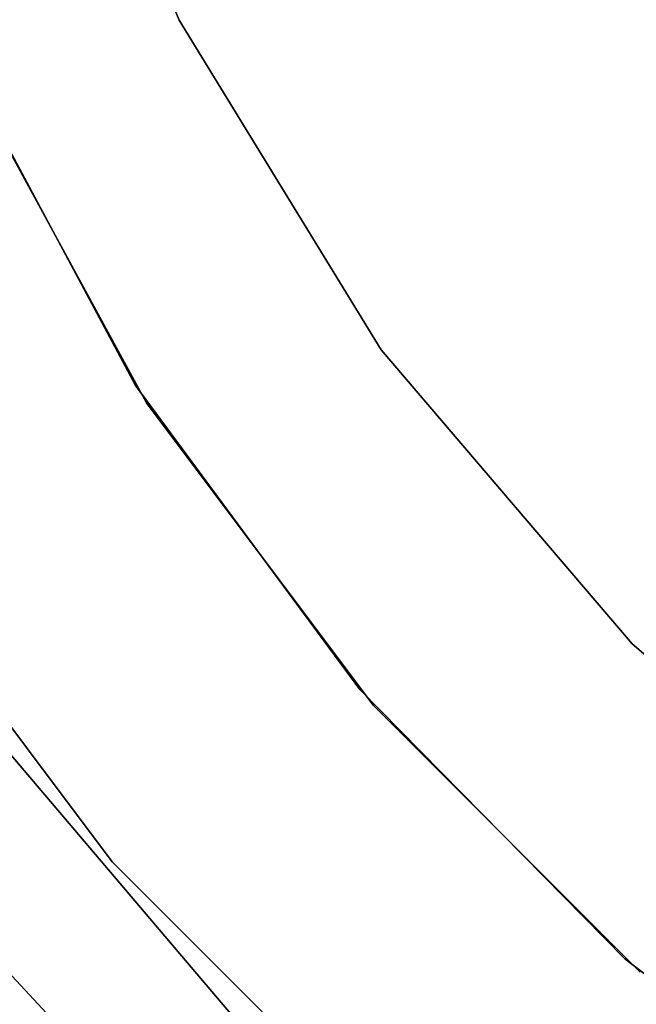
# Model space of a CAD drawing. Header units: millimetres. Extents: x 0.3 to 65.3, y -48.3 to 46.8.
# Tile 32 of 256: x 10.6 to 16.4, y -36.6 to -27.3. Entities that reach past the tile are written whole.
import ezdxf

# ---------------------------------------------------------------- set-up
doc = ezdxf.new("R2010")
doc.units = ezdxf.units.MM
doc.header["$LTSCALE"] = 25.4
doc.layers.get('0').update_dxf_attribs({"true_color": 0xff5454})

# ---------------------------------------------------------------- blocks, each defined once
blk = doc.blocks.new('NICO-9517.STL')
at = {"color": 18, "true_color": 0x080808}
mesh = blk.add_polyface(dxfattribs=at)
corners = [(10.70348930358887, -23.96962928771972, 3.811419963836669), (12.10027599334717, -27.34177017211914, 4.311413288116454), (12.10027599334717, -27.34177017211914, 3.811419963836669), (10.70348930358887, -23.96962928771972, 4.311413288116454)]
mesh.append_faces([[corners[k] for k in face] for face in [(0, 1, 2), (1, 0, 3)]], dxfattribs={"vtx0": -1, "color": 18})
mesh = blk.add_polyface(dxfattribs=at)
corners = [(10.70348930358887, -23.96962928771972, 148.9114227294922), (12.10027599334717, -27.34177017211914, 149.4114227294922), (12.10027599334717, -27.34177017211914, 148.9114227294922), (10.70348930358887, -23.96962928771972, 149.4114227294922)]
mesh.append_faces([[corners[k] for k in face] for face in [(0, 1, 2), (1, 0, 3)]], dxfattribs={"vtx0": -1, "color": 18})
mesh = blk.add_polyface(dxfattribs=at)
corners = [(12.10027599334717, -27.34177017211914, 3.811419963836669), (14.0073881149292, -30.45389175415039, 4.311413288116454), (14.0073881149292, -30.45389175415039, 3.811419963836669), (12.10027599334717, -27.34177017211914, 4.311413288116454)]
mesh.append_faces([[corners[k] for k in face] for face in [(0, 1, 2), (1, 0, 3)]], dxfattribs={"vtx0": -1, "color": 18})
mesh = blk.add_polyface(dxfattribs=at)
corners = [(12.10027599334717, -27.34177017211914, 148.9114227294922), (14.0073881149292, -30.45389175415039, 149.4114227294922), (14.0073881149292, -30.45389175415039, 148.9114227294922), (12.10027599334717, -27.34177017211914, 149.4114227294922)]
mesh.append_faces([[corners[k] for k in face] for face in [(0, 1, 2), (1, 0, 3)]], dxfattribs={"vtx0": -1, "color": 18})
at = {"color": 7, "true_color": 0xffffff}
mesh = blk.add_polyface(dxfattribs=at)
corners = [(10.00488471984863, -27.64576339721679, 20.71141624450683), (11.69014739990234, -30.78950119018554, 18.01141929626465), (11.69014739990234, -30.78950119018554, 20.71141624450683), (10.00488471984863, -27.64576339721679, 18.01141929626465)]
mesh.append_faces([[corners[k] for k in face] for face in [(0, 1, 2), (1, 0, 3)]], dxfattribs={"vtx0": -1, "color": 7})
mesh = blk.add_polyface(dxfattribs=at)
corners = [(10.08431434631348, -27.82147979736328, 135.2114105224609), (11.79377555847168, -30.95212364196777, 132.5114135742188), (11.79377555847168, -30.95212364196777, 135.2114105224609), (10.08431434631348, -27.82147979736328, 132.5114135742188)]
mesh.append_faces([[corners[k] for k in face] for face in [(0, 1, 2), (1, 0, 3)]], dxfattribs={"vtx0": -1, "color": 7})
at = {"color": 18, "true_color": 0x080808}
mesh = blk.add_polyface(dxfattribs=at)
corners = [(14.0073881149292, -30.45389175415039, 3.811419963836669), (16.37786293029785, -33.22936630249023, 4.311413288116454), (16.37786293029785, -33.22936630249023, 3.811419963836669), (14.0073881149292, -30.45389175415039, 4.311413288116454)]
mesh.append_faces([[corners[k] for k in face] for face in [(0, 1, 2), (1, 0, 3)]], dxfattribs={"vtx0": -1, "color": 18})
mesh = blk.add_polyface(dxfattribs=at)
corners = [(14.0073881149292, -30.45389175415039, 148.9114227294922), (16.37786293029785, -33.22936630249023, 149.4114227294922), (16.37786293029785, -33.22936630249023, 148.9114227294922), (14.0073881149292, -30.45389175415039, 149.4114227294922)]
mesh.append_faces([[corners[k] for k in face] for face in [(0, 1, 2), (1, 0, 3)]], dxfattribs={"vtx0": -1, "color": 18})
at = {"color": 7, "true_color": 0xffffff}
mesh = blk.add_polyface(dxfattribs=at)
corners = [(11.69014739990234, -30.78950119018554, 20.71141624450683), (13.8056583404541, -33.66140365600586, 18.01141929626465), (13.8056583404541, -33.66140365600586, 20.71141624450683), (11.69014739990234, -30.78950119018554, 18.01141929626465)]
mesh.append_faces([[corners[k] for k in face] for face in [(0, 1, 2), (1, 0, 3)]], dxfattribs={"vtx0": -1, "color": 7})
mesh = blk.add_polyface(dxfattribs=at)
corners = [(11.79377555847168, -30.95212364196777, 135.2114105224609), (13.93137550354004, -33.80762100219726, 132.5114135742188), (13.93137550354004, -33.80762100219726, 135.2114105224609), (11.79377555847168, -30.95212364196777, 132.5114135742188)]
mesh.append_faces([[corners[k] for k in face] for face in [(0, 1, 2), (1, 0, 3)]], dxfattribs={"vtx0": -1, "color": 7})
at = {"color": 7, "true_color": 0xe6ffff}
mesh = blk.add_polyface(dxfattribs=at)
corners = [(9.051283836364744, -32.06049728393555, 3.611416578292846), (11.46766185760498, -35.28840255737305, 1.611412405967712), (11.46766185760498, -35.28840255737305, 3.611416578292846), (9.051283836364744, -32.06049728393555, 1.611412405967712)]
mesh.append_faces([[corners[k] for k in face] for face in [(0, 1, 2), (1, 0, 3)]], dxfattribs={"vtx0": -1, "color": 7})
at = {"color": 18, "true_color": 0x080808}
mesh = blk.add_polyface(dxfattribs=at)
corners = [(9.051283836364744, -32.06049728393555, 4.311413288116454), (11.46766185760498, -35.28840255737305, 3.811419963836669), (11.46766185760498, -35.28840255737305, 4.311413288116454), (9.051283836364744, -32.06049728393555, 3.811419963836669)]
mesh.append_faces([[corners[k] for k in face] for face in [(0, 1, 2), (1, 0, 3)]], dxfattribs={"vtx0": -1, "color": 18})
mesh = blk.add_polyface(dxfattribs=at)
corners = [(9.051283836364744, -32.06049728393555, 149.4114227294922), (11.46766185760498, -35.28840255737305, 148.9114227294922), (11.46766185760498, -35.28840255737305, 149.4114227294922), (9.051283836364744, -32.06049728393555, 148.9114227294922)]
mesh.append_faces([[corners[k] for k in face] for face in [(0, 1, 2), (1, 0, 3)]], dxfattribs={"vtx0": -1, "color": 18})
at = {"color": 7, "true_color": 0xe6ffff}
mesh = blk.add_polyface(dxfattribs=at)
corners = [(9.051283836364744, -32.06049728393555, 151.6114196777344), (11.46766185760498, -35.28840255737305, 149.6114196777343), (11.46766185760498, -35.28840255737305, 151.6114196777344), (9.051283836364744, -32.06049728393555, 149.6114196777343)]
mesh.append_faces([[corners[k] for k in face] for face in [(0, 1, 2), (1, 0, 3)]], dxfattribs={"vtx0": -1, "color": 7})
at = {"color": 251, "true_color": 0x555555}
mesh = blk.add_polyface(dxfattribs=at)
corners = [(9.236326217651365, -32.77559661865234, 1.611412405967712), (13.22602844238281, -37.47263717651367, 3.611416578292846), (13.22602844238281, -37.47263717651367, 1.611412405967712), (9.236326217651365, -32.77559661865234, 3.611416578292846)]
mesh.append_faces([[corners[k] for k in face] for face in [(0, 1, 2), (1, 0, 3)]], dxfattribs={"vtx0": -1, "color": 251})
mesh = blk.add_polyface(dxfattribs=at)
corners = [(9.236326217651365, -32.77559661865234, 149.6114196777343), (13.22602844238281, -37.47263717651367, 151.6114196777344), (13.22602844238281, -37.47263717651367, 149.6114196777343), (9.236326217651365, -32.77559661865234, 151.6114196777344)]
mesh.append_faces([[corners[k] for k in face] for face in [(0, 1, 2), (1, 0, 3)]], dxfattribs={"vtx0": -1, "color": 251})
at = {"color": 18, "true_color": 0x080808}
mesh = blk.add_polyface(dxfattribs=at)
corners = [(16.37786293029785, -33.22936630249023, 4.311413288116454), (19.15333175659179, -35.59983825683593, 3.811419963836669), (16.37786293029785, -33.22936630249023, 3.811419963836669), (19.15333175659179, -35.59983825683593, 4.311413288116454)]
mesh.append_faces([[corners[k] for k in face] for face in [(0, 1, 2), (1, 0, 3)]], dxfattribs={"vtx0": -1, "color": 18})
mesh = blk.add_polyface(dxfattribs=at)
corners = [(16.37786293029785, -33.22936630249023, 149.4114227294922), (19.15333175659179, -35.59983825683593, 148.9114227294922), (16.37786293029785, -33.22936630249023, 148.9114227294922), (19.15333175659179, -35.59983825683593, 149.4114227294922)]
mesh.append_faces([[corners[k] for k in face] for face in [(0, 1, 2), (1, 0, 3)]], dxfattribs={"vtx0": -1, "color": 18})
at = {"color": 7, "true_color": 0xffffff}
mesh = blk.add_polyface(dxfattribs=at)
corners = [(13.8056583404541, -33.66140365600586, 20.71141624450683), (16.308349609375, -36.2030029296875, 18.01141929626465), (16.308349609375, -36.2030029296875, 20.71141624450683), (13.8056583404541, -33.66140365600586, 18.01141929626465)]
mesh.append_faces([[corners[k] for k in face] for face in [(0, 1, 2), (1, 0, 3)]], dxfattribs={"vtx0": -1, "color": 7})
mesh = blk.add_polyface(dxfattribs=at)
corners = [(13.93137550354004, -33.80762100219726, 135.2114105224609), (16.4535961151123, -36.32984161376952, 132.5114135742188), (16.4535961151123, -36.32984161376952, 135.2114105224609), (13.93137550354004, -33.80762100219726, 132.5114135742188)]
mesh.append_faces([[corners[k] for k in face] for face in [(0, 1, 2), (1, 0, 3)]], dxfattribs={"vtx0": -1, "color": 7})
at = {"color": 251, "true_color": 0x555555}
mesh = blk.add_polyface(dxfattribs=at)
corners = [(8.449028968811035, -34.13211822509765, 3.611416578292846), (12.71797752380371, -38.73000335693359, 149.6114196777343), (12.71797752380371, -38.73000335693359, 3.611416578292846), (8.449028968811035, -34.13211822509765, 149.6114196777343)]
mesh.append_faces([[corners[k] for k in face] for face in [(0, 1, 2), (1, 0, 3)]], dxfattribs={"vtx0": -1, "color": 251})
at = {"color": 7, "true_color": 0xe6ffff}
mesh = blk.add_polyface(dxfattribs=at)
corners = [(14.31882381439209, -38.13956069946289, 3.611416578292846), (11.46766185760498, -35.28840255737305, 1.611412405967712), (14.31882381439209, -38.13956069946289, 1.611412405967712), (11.46766185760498, -35.28840255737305, 3.611416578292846)]
mesh.append_faces([[corners[k] for k in face] for face in [(0, 1, 2), (1, 0, 3)]], dxfattribs={"vtx0": -1, "color": 7})
at = {"color": 18, "true_color": 0x080808}
mesh = blk.add_polyface(dxfattribs=at)
corners = [(14.31882381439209, -38.13956069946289, 4.311413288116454), (11.46766185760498, -35.28840255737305, 3.811419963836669), (14.31882381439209, -38.13956069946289, 3.811419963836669), (11.46766185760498, -35.28840255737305, 4.311413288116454)]
mesh.append_faces([[corners[k] for k in face] for face in [(0, 1, 2), (1, 0, 3)]], dxfattribs={"vtx0": -1, "color": 18})
mesh = blk.add_polyface(dxfattribs=at)
corners = [(14.31882381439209, -38.13956069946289, 149.4114227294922), (11.46766185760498, -35.28840255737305, 148.9114227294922), (14.31882381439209, -38.13956069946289, 148.9114227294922), (11.46766185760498, -35.28840255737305, 149.4114227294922)]
mesh.append_faces([[corners[k] for k in face] for face in [(0, 1, 2), (1, 0, 3)]], dxfattribs={"vtx0": -1, "color": 18})
at = {"color": 7, "true_color": 0xe6ffff}
mesh = blk.add_polyface(dxfattribs=at)
corners = [(14.31882381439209, -38.13956069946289, 151.6114196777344), (11.46766185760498, -35.28840255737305, 149.6114196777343), (14.31882381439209, -38.13956069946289, 149.6114196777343), (11.46766185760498, -35.28840255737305, 151.6114196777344)]
mesh.append_faces([[corners[k] for k in face] for face in [(0, 1, 2), (1, 0, 3)]], dxfattribs={"vtx0": -1, "color": 7})
at = {"color": 7, "true_color": 0xffffff}
mesh = blk.add_polyface(dxfattribs=at)
corners = [(19.14727401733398, -38.36256408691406, 20.71141624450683), (16.308349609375, -36.2030029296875, 18.01141929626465), (19.14727401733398, -38.36256408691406, 18.01141929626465), (16.308349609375, -36.2030029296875, 20.71141624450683)]
mesh.append_faces([[corners[k] for k in face] for face in [(0, 1, 2), (1, 0, 3)]], dxfattribs={"vtx0": -1, "color": 7})

msp = doc.modelspace()

# ---------------------------------------------------------------- block references
at = {"color": 0}
msp.add_blockref('NICO-9517.STL', (0, 0), dxfattribs=at)

doc.saveas('drawing.dxf')
